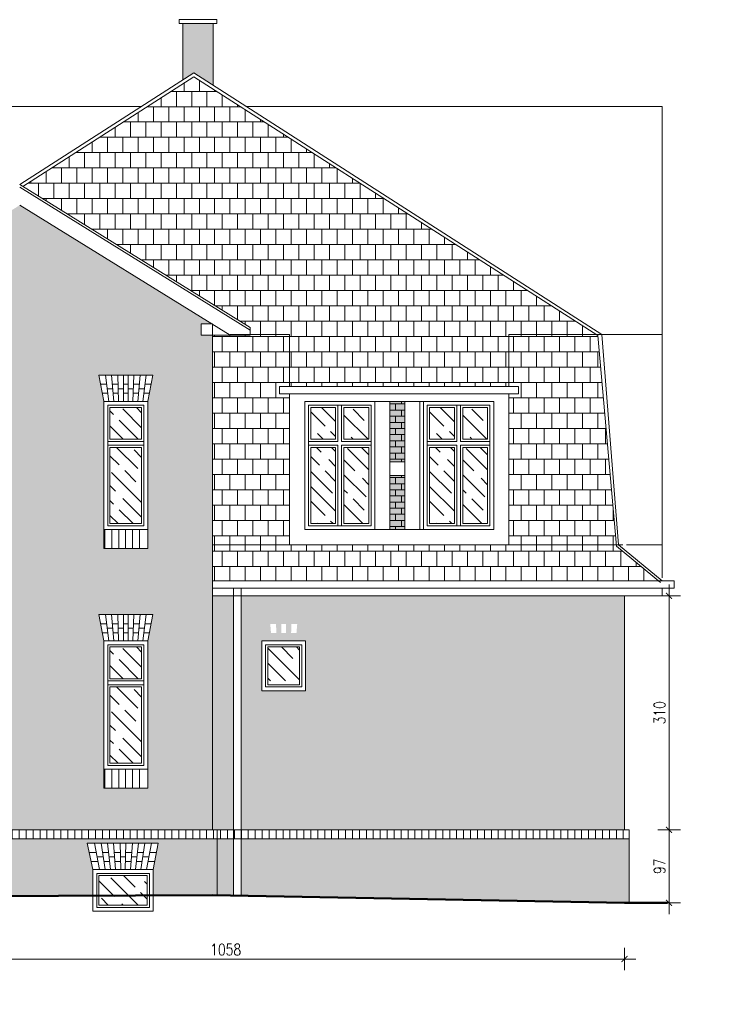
# Model space of a CAD drawing. Header units: millimetres. Extents: x 284606 to 569416, y -192995 to -95103.
# Tile 167 of 178: x 311466 to 312401, y -98909 to -97604. Entities that reach past the tile are written whole.
import ezdxf

# ---------------------------------------------------------------- set-up
doc = ezdxf.new("R2010")
doc.units = ezdxf.units.MM
doc.layers.get('0').update_dxf_attribs({"lineweight": 0})
for name, color, linetype, lineweight in [('!STR_Elewacje 0.15', 10, 'Continuous', 15), ('!STR_Konstrukcja 0.20', 200, 'Continuous', 20), ('!STR_Konstrukcja 0.50', 72, 'Continuous', 50), ('!STR_Kreskowanie', 253, 'Continuous', 5), ('!STR_Ocieplenie 0.05', 1, 'Continuous', 5), ('!STR_Stolarka okienna', 72, 'Continuous', 15), ('!STR_Wymiarowanie', 254, 'Continuous', 9)]:
    doc.layers.add(name, color=color, linetype=linetype, lineweight=lineweight)
doc.layers.add('!STR_Kreskowanie ścian', color=7, linetype='Continuous', lineweight=5, true_color=0xa6a6a6)
doc.styles.add('EKO 1-10', font='romans.shx', dxfattribs={"width": 0.8, "height": 15})
doc.dimstyles.new('EKO wymiar 1-10', dxfattribs={"dimtxt": 15, "dimasz": 8, "dimexe": 15, "dimexo": 15, "dimgap": 5, "dimtad": 1, "dimdec": 0, "dimtxsty": 'EKO 1-10', "dimblk": 'ARCHTICK', "dimcen": 10, "dimdle": 15, "dimclrd": 256, "dimclre": 256, "dimclrt": 256, "dimazin": 2, "dimtfac": 1, "dimtdec": 0, "dimtmove": 2, "dimatfit": 3, "dimldrblk": 'ARCHTICK', "dimfxl": 15, "dimfxlon": 1, "dimlwd": -1, "dimlwe": -1, "dimarcsym": 0})
pattern_1 = [(0, (24379.7694, 0), (0, 8.128), []), (90, (24379.7694, 0), (-8.128, 8.128), [8.128, -8.128])]

# ---------------------------------------------------------------- blocks, each defined once
blk = doc.blocks.new('_ArchTick')
at = {"color": 0, "linetype": 'ByBlock', "const_width": 0.15}
blk.add_lwpolyline([(-0.5, -0.5), (0.5, 0.5)], dxfattribs=at)
blk = doc.blocks.new('*D1011')
at = {"layer": '!STR_Wymiarowanie', "ltscale": 1.5, "transparency": 16777216}
for p, q in [((312327.4, -98352.5), (312327.4, -98692.6)), ((312312.4, -98367.5), (312342.4, -98367.5)), ((312312.4, -98677.6), (312342.4, -98677.6))]:
    blk.add_line(p, q, dxfattribs=at)
at = {"layer": 'Defpoints', "color": 0, "ltscale": 1.5, "transparency": 16777216}
for p in [(312268.5, -98367.5), (312268.5, -98677.6), (312327.4, -98677.6)]:
    blk.add_point(p, dxfattribs=at)
at = {"layer": '!STR_Wymiarowanie', "ltscale": 1.5, "transparency": 16777216, "xscale": 8, "yscale": 8, "zscale": 8}
for p, rotation in [((312327.4, -98367.5), 90), ((312327.4, -98677.6), 270)]:
    blk.add_blockref('_ArchTick', p, dxfattribs=dict(at, rotation=rotation))
at = {"layer": '!STR_Wymiarowanie', "ltscale": 1.5, "transparency": 16777216, "insert": (312314.9, -98522.5), "char_height": 15, "attachment_point": 5, "rotation": 90, "style": 'EKO 1-10'}
blk.add_mtext('310', dxfattribs=at)
blk = doc.blocks.new('*D1012')
at = {"layer": '!STR_Wymiarowanie', "ltscale": 1.5, "transparency": 16777216}
for p, q in [((311210.5, -98864), (311210.5, -98834)), ((312268.5, -98864), (312268.5, -98834)), ((311195.5, -98849), (312283.5, -98849))]:
    blk.add_line(p, q, dxfattribs=at)
at = {"layer": 'Defpoints', "color": 0, "ltscale": 1.5, "transparency": 16777216}
for p in [(312268.5, -98849), (312268.5, -98896.1), (311210.5, -98909.1)]:
    blk.add_point(p, dxfattribs=at)
at = {"layer": '!STR_Wymiarowanie', "ltscale": 1.5, "transparency": 16777216, "xscale": 8, "yscale": 8, "zscale": 8, "rotation": 180}
blk.add_blockref('_ArchTick', (311210.5, -98849), dxfattribs=at)
at = {"layer": '!STR_Wymiarowanie', "ltscale": 1.5, "transparency": 16777216, "xscale": 8, "yscale": 8, "zscale": 8}
blk.add_blockref('_ArchTick', (312268.5, -98849), dxfattribs=at)
at = {"layer": '!STR_Wymiarowanie', "ltscale": 1.5, "transparency": 16777216, "insert": (311739.5, -98836.5), "char_height": 15, "attachment_point": 5, "style": 'EKO 1-10'}
blk.add_mtext('1058', dxfattribs=at)
blk = doc.blocks.new('okno piwnicy')
at = {"layer": '!STR_Kreskowanie', "ltscale": 0.3}
h = blk.add_hatch(dxfattribs=at)
h.set_pattern_fill('GOST_WOOD', color=256, scale=7, angle=45)
h.set_pattern_definition([(135, (-287916.425, 101495.86), (29.698485, 29.698485), [70, -14]), (135, (-287896.626, 101495.86), (29.698485, 29.698485), [42, -10.5, 21, -10.5]), (135, (-287871.878, 101490.91), (29.698485, 29.698485), [70, -14])])
h.paths.add_polyline_path([(71.8, 47), (8, 47), (8, 8), (71.8, 8)])
at = {"layer": '!STR_Elewacje 0.15', "ltscale": 1.5}
for p, q in [((86.7, 89.9), (-7.8, 89.9)), ((0, 55), (-7.8, 89.9)), ((8.9, 55), (2, 89.9)), ((16.1, 55), (10.8, 89.9)), ((23.2, 55), (19.4, 89.9)), ((30.1, 55), (27.3, 89.9)), ((37.1, 55), (36.1, 89.9)), ((42.6, 55), (43.6, 89.9)), ((49.6, 55), (52.5, 89.9)), ((56.5, 55), (60.4, 89.9)), ((63.6, 55), (69, 89.9)), ((70.9, 55), (77.8, 89.9)), ((79.8, 55), (86.7, 89.9)), ((4.3, 77.9), (-5.1, 77.9)), ((6.7, 65.9), (-2.5, 65.9)), ((6.7, 65.9), (-2.5, 65.9)), ((6.7, 65.9), (-2.5, 65.9)), ((13.5, 71.9), (5.5, 71.9)), ((20.7, 77.9), (12.6, 77.9)), ((22, 65.9), (14.5, 65.9)), ((22, 65.9), (14.5, 65.9)), ((22, 65.9), (14.5, 65.9)), ((28.7, 71.9), (21.4, 71.9)), ((36.5, 77.9), (28.3, 77.9)), ((36.8, 65.9), (29.2, 65.9)), ((36.8, 65.9), (29.2, 65.9)), ((36.8, 65.9), (29.2, 65.9)), ((43.1, 71.9), (36.6, 71.9)), ((43, 65.9), (50.5, 65.9)), ((43, 65.9), (50.5, 65.9)), ((43, 65.9), (50.5, 65.9)), ((43.3, 77.9), (51.5, 77.9)), ((51, 71.9), (58.4, 71.9)), ((57.7, 65.9), (65.3, 65.9)), ((57.7, 65.9), (65.3, 65.9)), ((57.7, 65.9), (65.3, 65.9)), ((59.1, 77.9), (67.2, 77.9)), ((66.2, 71.9), (74.3, 71.9)), ((73.1, 65.9), (81.9, 65.9)), ((73.1, 65.9), (81.9, 65.9)), ((73.1, 65.9), (81.9, 65.9)), ((75.4, 77.9), (84.3, 77.9))]:
    blk.add_line(p, q, dxfattribs=at)
at = {"layer": '!STR_Stolarka okienna', "ltscale": 1.5}
for points in [[(0, 55), (79.8, 55), (79.8, 0), (0, 0)], [(5, 50), (74.8, 50), (74.8, 5), (5, 5)], [(8, 47), (71.8, 47), (71.8, 8), (8, 8)]]:
    blk.add_lwpolyline(points, close=True, dxfattribs=at)
blk = doc.blocks.new('*D1022')
at = {"layer": '!STR_Wymiarowanie', "ltscale": 1.5, "transparency": 16777216}
for p, q in [((312327.4, -98662.6), (312327.4, -98789.6)), ((312312.4, -98677.6), (312342.4, -98677.6)), ((312312.4, -98774.6), (312342.4, -98774.6))]:
    blk.add_line(p, q, dxfattribs=at)
at = {"layer": 'Defpoints', "color": 0, "ltscale": 1.5, "transparency": 16777216}
for p in [(312274.5, -98677.6), (312274.5, -98774.6), (312327.4, -98774.6)]:
    blk.add_point(p, dxfattribs=at)
at = {"layer": '!STR_Wymiarowanie', "ltscale": 1.5, "transparency": 16777216, "xscale": 8, "yscale": 8, "zscale": 8}
for p, rotation in [((312327.4, -98677.6), 90), ((312327.4, -98774.6), 270)]:
    blk.add_blockref('_ArchTick', p, dxfattribs=dict(at, rotation=rotation))
at = {"layer": '!STR_Wymiarowanie', "ltscale": 1.5, "transparency": 16777216, "insert": (312314.9, -98726.1), "char_height": 15, "attachment_point": 5, "rotation": 90, "style": 'EKO 1-10'}
blk.add_mtext('97', dxfattribs=at)

msp = doc.modelspace()

# ---------------------------------------------------------------- hatches: boundary and pattern name
at = {"layer": '!STR_Kreskowanie', "ltscale": 0.3}
h = msp.add_hatch(dxfattribs=at)
h.set_pattern_fill('GOST_WOOD', color=256, scale=7, angle=45)
h.set_pattern_definition([(135, (16850.634, 2899.78), (29.698485, 29.698485), [70, -14]), (135, (16870.433, 2899.78), (29.698485, 29.698485), [42, -10.5, 21, -10.5]), (135, (16895.18, 2894.83), (29.698485, 29.698485), [70, -14])])
h.paths.add_polyline_path([(311628.1, -98170.7), (311586.1, -98170.7), (311586.1, -98271.7), (311628.1, -98271.7)])
h.paths.add_polyline_path([(311628.1, -98117.7), (311586.1, -98117.7), (311586.1, -98159.7), (311628.1, -98159.7)])
h = msp.add_hatch(dxfattribs=at)
h.set_pattern_fill('GOST_WOOD', color=256, scale=7, angle=45)
h.set_pattern_definition([(135, (-279920.55, 109093.695), (29.6984848, 29.6984848), [70, -14]), (135, (-279900.75, 109093.695), (29.6984848, 29.6984848), [42, -10.5, 21, -10.5]), (135, (-279876.002, 109088.745), (29.6984848, 29.6984848), [70, -14])])
h.paths.add_polyline_path([(311896.3, -98117.7), (311896.3, -98159.7), (311929.3, -98159.7), (311929.3, -98117.7)])
h.paths.add_polyline_path([(311852.3, -98159.7), (311885.3, -98159.7), (311885.3, -98117.7), (311852.3, -98117.7)])
h.paths.add_polyline_path([(311852.3, -98271.7), (311885.3, -98271.7), (311885.3, -98170.7), (311852.3, -98170.7)])
h.paths.add_polyline_path([(311896.3, -98170.7), (311896.3, -98271.7), (311929.3, -98271.7), (311929.3, -98170.7)])
h = msp.add_hatch(dxfattribs=at)
h.set_pattern_fill('GOST_WOOD', color=256, scale=7, angle=45)
h.set_pattern_definition([(135, (-279762.968, 109093.695), (29.6984848, 29.6984848), [70, -14]), (135, (-279743.17, 109093.695), (29.6984848, 29.6984848), [42, -10.5, 21, -10.5]), (135, (-279718.42, 109088.745), (29.6984848, 29.6984848), [70, -14])])
h.paths.add_polyline_path([(312053.9, -98117.7), (312053.9, -98159.7), (312086.9, -98159.7), (312086.9, -98117.7)])
h.paths.add_polyline_path([(312009.9, -98159.7), (312042.9, -98159.7), (312042.9, -98117.7), (312009.9, -98117.7)])
h.paths.add_polyline_path([(312009.9, -98271.7), (312042.9, -98271.7), (312042.9, -98170.7), (312009.9, -98170.7)])
h.paths.add_polyline_path([(312053.9, -98170.7), (312053.9, -98271.7), (312086.9, -98271.7), (312086.9, -98170.7)])
h = msp.add_hatch(dxfattribs=at)
h.set_pattern_fill('GOST_WOOD', color=256, scale=7, angle=45)
h.set_pattern_definition([(135, (16850.634, 2582.137), (29.698485, 29.698485), [70, -14]), (135, (16870.433, 2582.137), (29.698485, 29.698485), [42, -10.5, 21, -10.5]), (135, (16895.18, 2577.187), (29.698485, 29.698485), [70, -14])])
h.paths.add_polyline_path([(311628.1, -98488.3), (311586.1, -98488.3), (311586.1, -98589.3), (311628.1, -98589.3)])
h.paths.add_polyline_path([(311628.1, -98435.3), (311586.1, -98435.3), (311586.1, -98477.3), (311628.1, -98477.3)])
h = msp.add_hatch(dxfattribs=at)
h.set_pattern_fill('GOST_WOOD', color=256, scale=7, angle=45)
h.set_pattern_definition([(135, (19565.945, 0), (29.698485, 29.698485), [70, -14]), (135, (19585.744, -2e-15), (29.698485, 29.698485), [42, -10.5, 21, -10.5]), (135, (19610.493, -4.95), (29.698485, 29.698485), [70, -14])])
h.paths.add_polyline_path([(311837.5, -98435.3), (311795.5, -98435.3), (311795.5, -98485.3), (311837.5, -98485.3)])
at = {"layer": '!STR_Kreskowanie ścian', "ltscale": 0.3}
h = msp.add_hatch(dxfattribs=at)
h.set_pattern_fill('AR-B816', color=256, scale=0.04)
h.set_pattern_definition(pattern_1)
h.paths.add_polyline_path([(311722.9, -97608.5), (311682.9, -97608.5), (311682.9, -97683.2), (311697.5, -97673.8), (311722.9, -97690.1)])
h.paths.add_polyline_path([(313115.3, -97608.5), (313009.3, -97608.5), (313009.3, -97853.7), (313115.3, -97753.3)])
h.paths.add_polyline_path([(313601.8, -97608.5), (313447.3, -97608.5), (313447.3, -97673.8), (313601.8, -97673.8)])
h.paths.add_polyline_path([(314127.9, -97608.5), (313962.3, -97608.5), (313962.3, -97673.8), (314127.9, -97673.8)])
h.paths.add_polyline_path([(314361.5, -97608.5), (314183.9, -97608.5), (314183.9, -97714.7), (314361.5, -97886.5)])
h.paths.add_polyline_path([(315631, -97608.5), (315591, -97608.5), (315591, -97690.1), (315616.4, -97673.8), (315631, -97683.2)])
h.paths.add_polyline_path([(317046.8, -97605.5), (316869.3, -97605.5), (316869.3, -97840.3), (317046.8, -97707.3)])
h.paths.add_polyline_path([(317268.5, -97605.5), (317102.9, -97605.5), (317102.9, -97673.8), (317268.5, -97673.8)])
h.paths.add_polyline_path([(317783.4, -97605.5), (317629, -97605.5), (317629, -97673.8), (317783.4, -97673.8)])
h.paths.add_polyline_path([(318221.4, -97611.3), (318115.4, -97611.3), (318115.4, -97756.8), (318179.6, -97822.2), (318221.4, -97822.2)])
at = {"layer": '!STR_Kreskowanie ścian', "ltscale": 1.5}
h = msp.add_hatch(dxfattribs=at)
h.set_pattern_fill('AR-B88', color=256, scale=0.1)
h.set_pattern_definition([(0, (24379.77, 0), (0, 20.32), []), (90, (24379.769, 0), (-10.16, 20.32), [20.32, -20.32])])
h.paths.add_polyline_path([(311697.5, -97679.4), (311470.5, -97824.8), (311772.2, -98011.7), (311772.2, -98020.8), (311824.3, -98020.8), (311824.3, -98089.7), (312114.9, -98089.7), (312114.9, -98020.8), (312230.6, -98020.8)])
h.paths.add_polyline_path([(311824.3, -98099.7), (311811.1, -98099.7), (311811.1, -98089.7), (311824.3, -98089.7), (311824.3, -98020.8), (311772.2, -98020.8), (311772.2, -98021.7), (311722.2, -98021.7), (311722.2, -98299.8), (311824.3, -98299.8)])
h.paths.add_polyline_path([(312255.6, -98299.8), (311722.2, -98299.8), (311722.2, -98347.5), (312313.5, -98347.5)])
h.paths.add_polyline_path([(312232.8, -98022.2), (312230.6, -98020.8), (312114.9, -98020.8), (312114.9, -98089.7), (312127.8, -98089.7), (312127.8, -98099.7), (312114.9, -98099.7), (312114.9, -98299.8), (312257.4, -98299.8)])
at = {"layer": '!STR_Kreskowanie ścian', "ltscale": 0.3}
h = msp.add_hatch(dxfattribs=at)
h.set_pattern_fill('AR-B816', color=256, scale=0.04)
h.set_pattern_definition(pattern_1)
h.paths.add_polyline_path([(311722.2, -98021.7), (311707.2, -98021.7), (311707.2, -98006.7), (311722.2, -98006.7), (311466.4, -97849.6), (311210.5, -98006.7), (311225.5, -98006.7), (311225.5, -98021.7), (311210.5, -98021.7), (311210.5, -98677.6), (311333.5, -98677.6), (311333.5, -98560.5), (311323.5, -98525.6), (311443, -98525.6), (311433.3, -98559.5), (311433.3, -98677.6), (311722.2, -98677.6)])
h.paths.add_polyline_path([(311336.9, -98461.4), (311336.9, -98436.4), (311336.9, -98266.4), (311326.9, -98231.5), (311439.9, -98231.5), (311429.9, -98266.4), (311429.9, -98436.4), (311429.9, -98461.4)], flags=16)
h.paths.add_polyline_path([(311341.9, -98431.4), (311341.9, -98271.4), (311424.9, -98271.4), (311424.9, -98431.4), (311385.9, -98431.4)], flags=0)
h.paths.add_polyline_path([(311344.9, -98428.4), (311344.9, -98327.4), (311377.9, -98327.4), (311377.9, -98428.4)], flags=0)
h.paths.add_polyline_path([(311388.9, -98428.4), (311388.9, -98327.4), (311421.9, -98327.4), (311421.9, -98428.4)], flags=0)
h.paths.add_polyline_path([(311344.9, -98316.4), (311344.9, -98274.4), (311377.9, -98274.4), (311377.9, -98316.4)], flags=0)
h.paths.add_polyline_path([(311388.9, -98316.4), (311388.9, -98274.4), (311421.9, -98274.4), (311421.9, -98316.4)], flags=0)
h.paths.add_polyline_path([(311337.8, -98243.5), (311345.8, -98243.5), (311347, -98249.5), (311354, -98249.5), (311353.1, -98243.5), (311359.4, -98243.5), (311360.2, -98249.5), (311367, -98249.5), (311366.5, -98243.5), (311373.7, -98243.5), (311373.9, -98249.5), (311380.4, -98249.5), (311380.4, -98243.5), (311386.4, -98243.5), (311386.4, -98249.5), (311392.9, -98249.5), (311393.1, -98243.5), (311400.3, -98243.5), (311399.8, -98249.5), (311406.6, -98249.5), (311407.4, -98243.5), (311413.7, -98243.5), (311412.8, -98249.5), (311419.8, -98249.5), (311420.9, -98243.5), (311429, -98243.5), (311426.1, -98255.5), (311418.6, -98255.5), (311419.8, -98249.5), (311412.8, -98249.5), (311411.9, -98255.5), (311405.8, -98255.5), (311406.6, -98249.5), (311399.8, -98249.5), (311399.3, -98255.5), (311392.7, -98255.5), (311392.9, -98249.5), (311386.4, -98249.5), (311386.4, -98255.5), (311380.4, -98255.5), (311380.4, -98249.5), (311373.9, -98249.5), (311374.1, -98255.5), (311367.5, -98255.5), (311367, -98249.5), (311360.2, -98249.5), (311361, -98255.5), (311354.8, -98255.5), (311354, -98249.5), (311347, -98249.5), (311348.2, -98255.5), (311340.7, -98255.5)], flags=0)
h.paths.add_polyline_path([(311578.1, -98427), (311571.2, -98392.4), (311643.1, -98392.4), (311636.1, -98427), (311636.1, -98597.3), (311636.1, -98622.3), (311578.1, -98622.3), (311578.1, -98597.3)], flags=16)
h.paths.add_polyline_path([(311583.1, -98432.3), (311631.1, -98432.3), (311631.1, -98480.3), (311631.1, -98592.3), (311583.1, -98592.3)], flags=0)
h.paths.add_polyline_path([(311586.1, -98435.3), (311628.1, -98435.3), (311628.1, -98589.3), (311586.1, -98589.3)], flags=0)
h.paths.add_polyline_path([(311589.2, -98404.4), (311597, -98404.4), (311597.1, -98410.4), (311604.1, -98410.4), (311604.1, -98404.4), (311610.1, -98404.4), (311610.1, -98410.4), (311617.1, -98410.4), (311617.3, -98404.4), (311625, -98404.4), (311624, -98416.4), (311616.9, -98416.4), (311617.1, -98410.4), (311610.1, -98410.4), (311610.1, -98416.4), (311604.1, -98416.4), (311604.1, -98410.4), (311597.1, -98410.4), (311597.3, -98416.4), (311590.2, -98416.4)], flags=0)
h.paths.add_polyline_path([(311337.4, -98180.9), (311337.4, -98154.9), (311361.4, -98154.9), (311361.4, -98180.9)], flags=16)
h.paths.add_polyline_path([(311411.4, -98180.9), (311411.4, -98154.9), (311435.4, -98154.9), (311435.4, -98180.9)], flags=16)
h.paths.add_polyline_path([(311578.1, -98304.7), (311578.1, -98279.7), (311578.1, -98109.4), (311571.2, -98074.8), (311643.1, -98074.8), (311636.1, -98109.4), (311636.1, -98279.7), (311636.1, -98304.7)], flags=16)
h.paths.add_polyline_path([(311583.1, -98274.7), (311583.1, -98114.7), (311631.1, -98114.7), (311631.1, -98162.7), (311631.1, -98274.7)], flags=0)
h.paths.add_polyline_path([(311586.1, -98271.7), (311586.1, -98117.7), (311628.1, -98117.7), (311628.1, -98271.7)], flags=0)
h.paths.add_polyline_path([(311337.4, -98131.7), (311337.4, -98106.7), (311337.4, -98041.7), (311329.4, -98021.8), (311442.4, -98021.8), (311435.4, -98041.7), (311435.4, -98106.7), (311435.4, -98131.7)], flags=16)
h.paths.add_polyline_path([(311342.4, -98101.7), (311342.4, -98046.7), (311430.4, -98046.7), (311430.4, -98101.7)], flags=0)
h.paths.add_polyline_path([(311345.4, -98098.7), (311345.4, -98049.7), (311380.9, -98049.7), (311380.9, -98098.7)], flags=0)
h.paths.add_polyline_path([(311391.9, -98098.7), (311391.9, -98049.7), (311427.4, -98049.7), (311427.4, -98098.7)], flags=0)
h.paths.add_polyline_path([(311589.2, -98086.8), (311597, -98086.8), (311597.1, -98092.8), (311604.1, -98092.8), (311604.1, -98086.8), (311610.1, -98086.8), (311610.1, -98092.8), (311617.1, -98092.8), (311617.3, -98086.8), (311625, -98086.8), (311624, -98098.8), (311616.9, -98098.8), (311617.1, -98092.8), (311610.1, -98092.8), (311610.1, -98098.8), (311604.1, -98098.8), (311604.1, -98092.8), (311597.1, -98092.8), (311597.3, -98098.8), (311590.2, -98098.8)], flags=0)
h.paths.add_polyline_path([(311333.5, -98689.6), (311204.5, -98689.6), (311204.5, -98766.6), (311333.5, -98765.5)])
h.paths.add_polyline_path([(311563.5, -98730.5), (311555.6, -98695.6), (311650.2, -98695.6), (311643.3, -98730.5), (311643.3, -98764.6), (311722.2, -98764.3), (311728.2, -98764.4), (311728.2, -98689.6), (311433.3, -98689.6), (311433.3, -98765.5), (311563.5, -98765)])
h.paths.add_polyline_path([(312274.5, -98689.6), (311760.1, -98689.6), (311760.1, -98765), (312259.7, -98774.5), (312274.5, -98774.6)])
h.paths.add_polyline_path([(312268.5, -98367.5), (312037.2, -98367.5), (311760.1, -98367.5), (311760.1, -98677.6), (312268.5, -98677.6)])
h.paths.add_polyline_path([(311787.5, -98493.3), (311787.5, -98427.3), (311780.5, -98427.3), (311852.5, -98427.3), (311845.5, -98427.3), (311845.5, -98493.3)], flags=16)
h.paths.add_polyline_path([(311792.5, -98488.3), (311792.5, -98432.3), (311840.5, -98432.3), (311840.5, -98486.3), (311840.5, -98488.3)], flags=0)
h.paths.add_polyline_path([(311795.5, -98485.3), (311795.5, -98435.3), (311837.5, -98435.3), (311837.5, -98485.3)], flags=0)
h.paths.add_polyline_path([(311806.7, -98416.7), (311799.6, -98416.7), (311798.6, -98404.7), (311806.3, -98404.7), (311806.5, -98410.7), (311813.5, -98410.7), (311813.5, -98404.7), (311819.5, -98404.7), (311819.5, -98410.7), (311826.5, -98410.7), (311826.6, -98404.7), (311834.4, -98404.7), (311833.4, -98416.7), (311826.3, -98416.7), (311826.5, -98410.7), (311819.5, -98410.7), (311819.5, -98416.7), (311813.5, -98416.7), (311813.5, -98410.7), (311806.5, -98410.7)], flags=16)
h.paths.add_polyline_path([(311750.1, -98367.5), (311722.2, -98367.5), (311722.2, -98677.6), (311750.1, -98677.6)])
h.paths.add_polyline_path([(311750.1, -98689.6), (311728.2, -98689.6), (311728.2, -98764.4), (311750.1, -98764.8)])
at = {"layer": '!STR_Kreskowanie ścian', "ltscale": 0.3, "true_color": 0xdbdbdb}
h = msp.add_hatch(color=254, dxfattribs=at)
h.dxf.hatch_style = 1
h.paths.add_polyline_path([(311361.4, -98154.9), (311337.4, -98154.9), (311337.4, -98180.9), (311361.4, -98180.9)])
h.paths.add_polyline_path([(311435.4, -98154.9), (311411.4, -98154.9), (311411.4, -98180.9), (311435.4, -98180.9)])
h.paths.add_polyline_path([(311977, -98109.7), (311957.3, -98109.7), (311957.3, -98189.9), (311977, -98189.9)])
h.paths.add_polyline_path([(311977, -98207.9), (311957.3, -98207.9), (311957.3, -98279.7), (311977, -98279.7)])
at = {"layer": '!STR_Kreskowanie ścian', "ltscale": 0.3}
h = msp.add_hatch(dxfattribs=at)
h.set_pattern_fill('AR-B816', color=256, scale=0.04)
h.set_pattern_definition(pattern_1)
h.paths.add_polyline_path([(311361.4, -98154.9), (311337.4, -98154.9), (311337.4, -98180.9), (311361.4, -98180.9)])
h.paths.add_polyline_path([(311435.4, -98154.9), (311411.4, -98154.9), (311411.4, -98180.9), (311435.4, -98180.9)])
h.paths.add_polyline_path([(311977, -98109.7), (311957.3, -98109.7), (311957.3, -98189.9), (311977, -98189.9)])
h.paths.add_polyline_path([(311977, -98207.9), (311957.3, -98207.9), (311957.3, -98279.7), (311977, -98279.7)])
at = {"layer": '!STR_Kreskowanie ścian', "ltscale": 1.5}
h = msp.add_hatch(dxfattribs=at)
h.set_pattern_fill('ANSI31', color=256, scale=2.9, angle=45)
h.set_pattern_definition([(90, (-280186.7675, 109093.695), (-9.2075, 9e-16), [])])
h.paths.add_polyline_path([(311634.1, -98279.7), (311634.1, -98304.7), (311574.6, -98304.7), (311574.6, -98279.7)])
h = msp.add_hatch(dxfattribs=at)
h.set_pattern_fill('ANSI31', color=256, scale=2.9, angle=45)
h.set_pattern_definition([(90, (-280186.7675, 108776.0525), (-9.2075, 9e-16), [])])
h.paths.add_polyline_path([(311634.1, -98597.3), (311634.1, -98622.3), (311574.6, -98622.3), (311574.6, -98597.3)])
h = msp.add_hatch(dxfattribs=at)
h.set_pattern_fill('ANSI31', color=256, scale=2.9, angle=45)
h.set_pattern_definition([(90, (21291.319, 2627.342), (-9.2075, 9e-16), [])])
h.paths.add_polyline_path([(312274.5, -98677.6), (311433.3, -98677.6), (311433.3, -98689.6), (312274.5, -98689.6)])

# ---------------------------------------------------------------- linework, layer by layer
at = {"layer": '!STR_Elewacje 0.15', "ltscale": 1.5}
for p, q in [((311643.1, -98074.8), (311571.2, -98074.8)), ((311578.1, -98109.4), (311571.2, -98074.8)), ((311584.6, -98109.7), (311580, -98074.8)), ((311591.1, -98109.7), (311588.3, -98074.8)), ((311597.6, -98109.7), (311596.6, -98074.8)), ((311604.1, -98109.7), (311604.1, -98074.8)), ((311610.1, -98109.7), (311610.1, -98074.8)), ((311616.6, -98109.7), (311617.6, -98074.8)), ((311623.1, -98109.7), (311626, -98074.8)), ((311629.6, -98109.7), (311634.2, -98074.8)), ((311636.1, -98109.4), (311643.1, -98074.8)), ((311573.6, -98086.8), (311581.6, -98086.8)), ((311582.4, -98092.8), (311589.7, -98092.8)), ((311589.2, -98086.8), (311597, -98086.8)), ((311597.1, -98092.8), (311604.1, -98092.8)), ((311610.1, -98086.8), (311604.1, -98086.8)), ((311617.1, -98092.8), (311610.1, -98092.8)), ((311625, -98086.8), (311617.3, -98086.8)), ((311631.8, -98092.8), (311624.5, -98092.8)), ((311640.7, -98086.8), (311632.6, -98086.8)), ((311576, -98098.8), (311583.2, -98098.8)), ((311576, -98098.8), (311583.2, -98098.8)), ((311576, -98098.8), (311583.2, -98098.8)), ((311590.2, -98098.8), (311597.3, -98098.8)), ((311590.2, -98098.8), (311597.3, -98098.8)), ((311590.2, -98098.8), (311597.3, -98098.8)), ((311610.1, -98098.8), (311604.1, -98098.8)), ((311610.1, -98098.8), (311604.1, -98098.8)), ((311610.1, -98098.8), (311604.1, -98098.8)), ((311624, -98098.8), (311616.9, -98098.8)), ((311624, -98098.8), (311616.9, -98098.8)), ((311624, -98098.8), (311616.9, -98098.8)), ((311638.3, -98098.8), (311631.1, -98098.8)), ((311638.3, -98098.8), (311631.1, -98098.8)), ((311638.3, -98098.8), (311631.1, -98098.8)), ((311643.1, -98392.4), (311571.2, -98392.4)), ((311578.1, -98427), (311571.2, -98392.4)), ((311584.6, -98427.3), (311580, -98392.4)), ((311591.1, -98427.3), (311588.3, -98392.4)), ((311597.6, -98427.3), (311596.6, -98392.4)), ((311604.1, -98427.3), (311604.1, -98392.4)), ((311610.1, -98427.3), (311610.1, -98392.4)), ((311616.6, -98427.3), (311617.6, -98392.4)), ((311623.1, -98427.3), (311626, -98392.4)), ((311629.6, -98427.3), (311634.2, -98392.4)), ((311636.1, -98427), (311643.1, -98392.4)), ((311573.6, -98404.4), (311581.6, -98404.4)), ((311582.4, -98410.4), (311589.7, -98410.4)), ((311589.2, -98404.4), (311597, -98404.4)), ((311597.1, -98410.4), (311604.1, -98410.4)), ((311610.1, -98404.4), (311604.1, -98404.4)), ((311617.1, -98410.4), (311610.1, -98410.4)), ((311625, -98404.4), (311617.3, -98404.4)), ((311631.8, -98410.4), (311624.5, -98410.4)), ((311640.7, -98404.4), (311632.6, -98404.4)), ((311576, -98416.4), (311583.2, -98416.4)), ((311576, -98416.4), (311583.2, -98416.4)), ((311576, -98416.4), (311583.2, -98416.4)), ((311590.2, -98416.4), (311597.3, -98416.4)), ((311590.2, -98416.4), (311597.3, -98416.4)), ((311590.2, -98416.4), (311597.3, -98416.4)), ((311610.1, -98416.4), (311604.1, -98416.4)), ((311610.1, -98416.4), (311604.1, -98416.4)), ((311610.1, -98416.4), (311604.1, -98416.4)), ((311624, -98416.4), (311616.9, -98416.4)), ((311624, -98416.4), (311616.9, -98416.4)), ((311624, -98416.4), (311616.9, -98416.4)), ((311638.3, -98416.4), (311631.1, -98416.4)), ((311638.3, -98416.4), (311631.1, -98416.4)), ((311638.3, -98416.4), (311631.1, -98416.4))]:
    msp.add_line(p, q, dxfattribs=at)
for points in [[(311811.1, -98089.7), (312127.8, -98089.7), (312127.8, -98099.7), (311811.1, -98099.7)], [(311636.1, -98279.7), (311578.1, -98279.7), (311578.1, -98304.7), (311636.1, -98304.7)], [(311722.2, -98347.5), (312334, -98347.5), (312334, -98357.5), (311722.2, -98357.5)], [(311760.1, -98357.5), (311760.1, -98764.9), (311750.1, -98764.9), (311750.1, -98357.5)], [(311636.1, -98597.3), (311578.1, -98597.3), (311578.1, -98622.3), (311636.1, -98622.3)]]:
    msp.add_lwpolyline(points, close=True, dxfattribs=at)
at = {"layer": '!STR_Konstrukcja 0.20', "ltscale": 1.5}
for p, q in [((311772.2, -98011.7), (311466.4, -97822.2)), ((311772.2, -98015.3), (311466.4, -97825.8)), ((311745.4, -98021.7), (311466.4, -97849.6)), ((311772.2, -98021.7), (311772.2, -98011.7)), ((311772.2, -98020.8), (311745.3, -98020.8)), ((311824.3, -98020.8), (311772.2, -98020.8)), ((312114.9, -98020.8), (312152.5, -98020.8)), ((312318.5, -98367.5), (312318.5, -98357.5)), ((312037.2, -98367.5), (312318.5, -98367.5)), ((312268.5, -98677.6), (311433.8, -98677.6))]:
    msp.add_line(p, q, dxfattribs=at)
for points in [[(311727.9, -97608.5), (311677.9, -97608.5), (311677.9, -97603.5), (311727.9, -97603.5)], [(311722.2, -98021.7), (311707.2, -98021.7), (311707.2, -98006.7), (311722.2, -98006.7)]]:
    msp.add_lwpolyline(points, close=True, dxfattribs=at)
for points in [[(311682.9, -97683.2), (311682.9, -97608.5), (311722.9, -97608.5), (311722.9, -97690.1)], [(311466.4, -97822.2), (311697.5, -97673.8)], [(311470.5, -97824.8), (311697.5, -97679.4)], [(312318.2, -98347.5), (312260.3, -98299.8), (312238.2, -98020.8), (311697.5, -97673.8)], [(312316.3, -98349.8), (312257.6, -98301.4), (312232.8, -98022.2), (311697.5, -97679.4)], [(311722.2, -98677.6), (311722.2, -98014.7)], [(311722.2, -98021.7), (311772.2, -98021.7)], [(311824.3, -98020.8), (311824.3, -98089.7), (312114.9, -98089.7), (312114.9, -98020.8)], [(312268.5, -98367.5), (311722.2, -98367.5)], [(312268.5, -98367.5), (312268.5, -98677.6)], [(311728.2, -98764.3), (311728.2, -98677.6)]]:
    msp.add_lwpolyline(points, dxfattribs=at)
at = {"layer": '!STR_Konstrukcja 0.50', "ltscale": 1.5}
msp.add_lwpolyline([(312325.4, -98774.6), (312268.5, -98774.6), (311722.2, -98764.3), (311210.5, -98766.6), (311087.4, -98766.6)], dxfattribs=at)
at = {"layer": '!STR_Kreskowanie ścian', "ltscale": 0.3}
for points in [[(311627.4, -97718.8), (311075.3, -97718.8)], [(311767.7, -97718.8), (312318.5, -97718.8)], [(312318.5, -98343.8), (312318.5, -97718.8)], [(312318.5, -98343.8), (312318.5, -97733.8)], [(312152.5, -98020.8), (312318.5, -98020.8)], [(312270.9, -98299.8), (312318.5, -98299.8)]]:
    msp.add_lwpolyline(points, dxfattribs=at)
at = {"layer": '!STR_Ocieplenie 0.05', "ltscale": 1.5}
for p, q in [((311937.3, -98109.7), (311937.3, -98279.7)), ((311977, -98109.7), (311977, -98279.7)), ((311722.2, -98299.8), (312266.2, -98299.8))]:
    msp.add_line(p, q, dxfattribs=at)
for points in [[(311824.3, -98089.7), (312114.9, -98089.7)], [(312114.9, -98099.7), (312114.9, -98299.7), (311824.3, -98299.7), (311824.3, -98099.7)], [(311458.8, -98765.5), (311433.3, -98765.5), (311433.3, -98689.6), (312274.5, -98689.6), (312274.5, -98774.6), (312259.9, -98774.5)]]:
    msp.add_lwpolyline(points, dxfattribs=at)
for points in [[(311844.3, -98109.7), (312094.9, -98109.7), (312094.9, -98279.7), (311844.3, -98279.7)], [(311937.3, -98109.7), (311957.3, -98109.7), (311957.3, -98279.7), (311937.3, -98279.7)], [(311977, -98109.7), (311997, -98109.7), (311997, -98279.7), (311977, -98279.7)], [(311957.3, -98189.9), (311977, -98189.9), (311977, -98207.9), (311957.3, -98207.9)], [(312274.5, -98677.6), (311433.3, -98677.6), (311433.3, -98689.6), (312274.5, -98689.6)]]:
    msp.add_lwpolyline(points, close=True, dxfattribs=at)
at = {"layer": '!STR_Stolarka okienna', "ltscale": 1.5}
for points in [[(311636.1, -98279.7), (311636.1, -98109.7), (311578.1, -98109.7), (311578.1, -98279.7), (311636.1, -98279.7)], [(311937.3, -98279.7), (311937.3, -98109.7), (311844.3, -98109.7), (311844.3, -98279.7), (311937.3, -98279.7)], [(312094.9, -98279.7), (312094.9, -98109.7), (312001.9, -98109.7), (312001.9, -98279.7), (312094.9, -98279.7)], [(311631.1, -98114.7), (311631.1, -98162.7)], [(311631.1, -98114.7), (311631.1, -98162.7)], [(311888.3, -98114.7), (311888.3, -98162.7)], [(311893.3, -98114.7), (311893.3, -98162.7)], [(312045.9, -98114.7), (312045.9, -98162.7)], [(312050.9, -98114.7), (312050.9, -98162.7)], [(311631.1, -98162.7), (311583.1, -98162.7)], [(311631.1, -98167.7), (311583.1, -98167.7)], [(311631.1, -98167.7), (311631.1, -98274.7)], [(311631.1, -98167.7), (311631.1, -98274.7)], [(311888.3, -98162.7), (311849.3, -98162.7)], [(311888.3, -98167.7), (311849.3, -98167.7)], [(311888.3, -98167.7), (311888.3, -98274.7)], [(311932.3, -98162.7), (311893.3, -98162.7)], [(311893.3, -98167.7), (311893.3, -98274.7)], [(311932.3, -98167.7), (311893.3, -98167.7)], [(312045.9, -98162.7), (312006.9, -98162.7)], [(312045.9, -98167.7), (312006.9, -98167.7)], [(312045.9, -98167.7), (312045.9, -98274.7)], [(312089.9, -98162.7), (312050.9, -98162.7)], [(312050.9, -98167.7), (312050.9, -98274.7)], [(312089.9, -98167.7), (312050.9, -98167.7)], [(311636.1, -98597.3), (311636.1, -98427.3), (311578.1, -98427.3), (311578.1, -98597.3), (311636.1, -98597.3)], [(311636.1, -98597.3), (311636.1, -98427.3), (311578.1, -98427.3), (311578.1, -98597.3), (311636.1, -98597.3)], [(311631.1, -98432.3), (311631.1, -98480.3)], [(311631.1, -98432.3), (311631.1, -98480.3)], [(311845.5, -98493.3), (311845.5, -98427.3), (311787.5, -98427.3), (311787.5, -98493.3), (311845.5, -98493.3)], [(311840.5, -98432.3), (311840.5, -98486.3)], [(311631.1, -98480.3), (311583.1, -98480.3)], [(311631.1, -98485.3), (311583.1, -98485.3)], [(311631.1, -98485.3), (311631.1, -98592.3)], [(311631.1, -98485.3), (311631.1, -98592.3)]]:
    msp.add_lwpolyline(points, dxfattribs=at)
for points in [[(311631.1, -98274.7), (311631.1, -98114.7), (311583.1, -98114.7), (311583.1, -98274.7)], [(311631.1, -98274.7), (311631.1, -98114.7), (311583.1, -98114.7), (311583.1, -98274.7)], [(311628.1, -98117.7), (311586.1, -98117.7), (311586.1, -98159.7), (311628.1, -98159.7)], [(311932.3, -98274.7), (311932.3, -98114.7), (311849.3, -98114.7), (311849.3, -98274.7)], [(311885.3, -98117.7), (311852.3, -98117.7), (311852.3, -98159.7), (311885.3, -98159.7)], [(311929.3, -98117.7), (311896.3, -98117.7), (311896.3, -98159.7), (311929.3, -98159.7)], [(312089.9, -98274.7), (312089.9, -98114.7), (312006.9, -98114.7), (312006.9, -98274.7)], [(312042.9, -98117.7), (312009.9, -98117.7), (312009.9, -98159.7), (312042.9, -98159.7)], [(312086.9, -98117.7), (312053.9, -98117.7), (312053.9, -98159.7), (312086.9, -98159.7)], [(311628.1, -98170.7), (311586.1, -98170.7), (311586.1, -98271.7), (311628.1, -98271.7)], [(311885.3, -98170.7), (311852.3, -98170.7), (311852.3, -98271.7), (311885.3, -98271.7)], [(311932.3, -98167.7), (311893.3, -98167.7), (311893.3, -98274.7), (311932.3, -98274.7)], [(311929.3, -98170.7), (311896.3, -98170.7), (311896.3, -98271.7), (311929.3, -98271.7)], [(312042.9, -98170.7), (312009.9, -98170.7), (312009.9, -98271.7), (312042.9, -98271.7)], [(312089.9, -98167.7), (312050.9, -98167.7), (312050.9, -98274.7), (312089.9, -98274.7)], [(312086.9, -98170.7), (312053.9, -98170.7), (312053.9, -98271.7), (312086.9, -98271.7)], [(311631.1, -98592.3), (311631.1, -98432.3), (311583.1, -98432.3), (311583.1, -98592.3)], [(311631.1, -98592.3), (311631.1, -98432.3), (311583.1, -98432.3), (311583.1, -98592.3)], [(311628.1, -98435.3), (311586.1, -98435.3), (311586.1, -98477.3), (311628.1, -98477.3)], [(311840.5, -98488.3), (311840.5, -98432.3), (311792.5, -98432.3), (311792.5, -98488.3)], [(311837.5, -98435.3), (311795.5, -98435.3), (311795.5, -98485.3), (311837.5, -98485.3)], [(311628.1, -98488.3), (311586.1, -98488.3), (311586.1, -98589.3), (311628.1, -98589.3)]]:
    msp.add_lwpolyline(points, close=True, dxfattribs=at)

# ---------------------------------------------------------------- block references
at = {"layer": '!STR_Wymiarowanie'}
msp.add_blockref('okno piwnicy', (311563.5, -98785.5), dxfattribs=at)

# ---------------------------------------------------------------- dimensions: what is measured, and where the dimension line sits
at = {"layer": '!STR_Wymiarowanie', "ltscale": 1.5}
for base, p1, p2, picture, middle in [((312327.4, -98677.6), (312268.5, -98367.5), (312268.5, -98677.6), '*D1011', (312314.9, -98522.5)), ((312327.4, -98774.6), (312274.5, -98677.6), (312274.5, -98774.6), '*D1022', (312314.9, -98726.1))]:
    dim = msp.add_linear_dim(base=base, p1=p1, p2=p2, angle=90, dimstyle='EKO wymiar 1-10', dxfattribs=at)
    dim.commit()
    dim.dimension.update_dxf_attribs({"geometry": picture, "text_midpoint": middle})
dim = msp.add_linear_dim(base=(312268.5, -98849), p1=(311210.5, -98909.1), p2=(312268.5, -98896.1), dimstyle='EKO wymiar 1-10', dxfattribs=at)
dim.commit()
dim.dimension.update_dxf_attribs({"geometry": '*D1012', "text_midpoint": (311739.5, -98836.5)})

doc.saveas('drawing.dxf')
